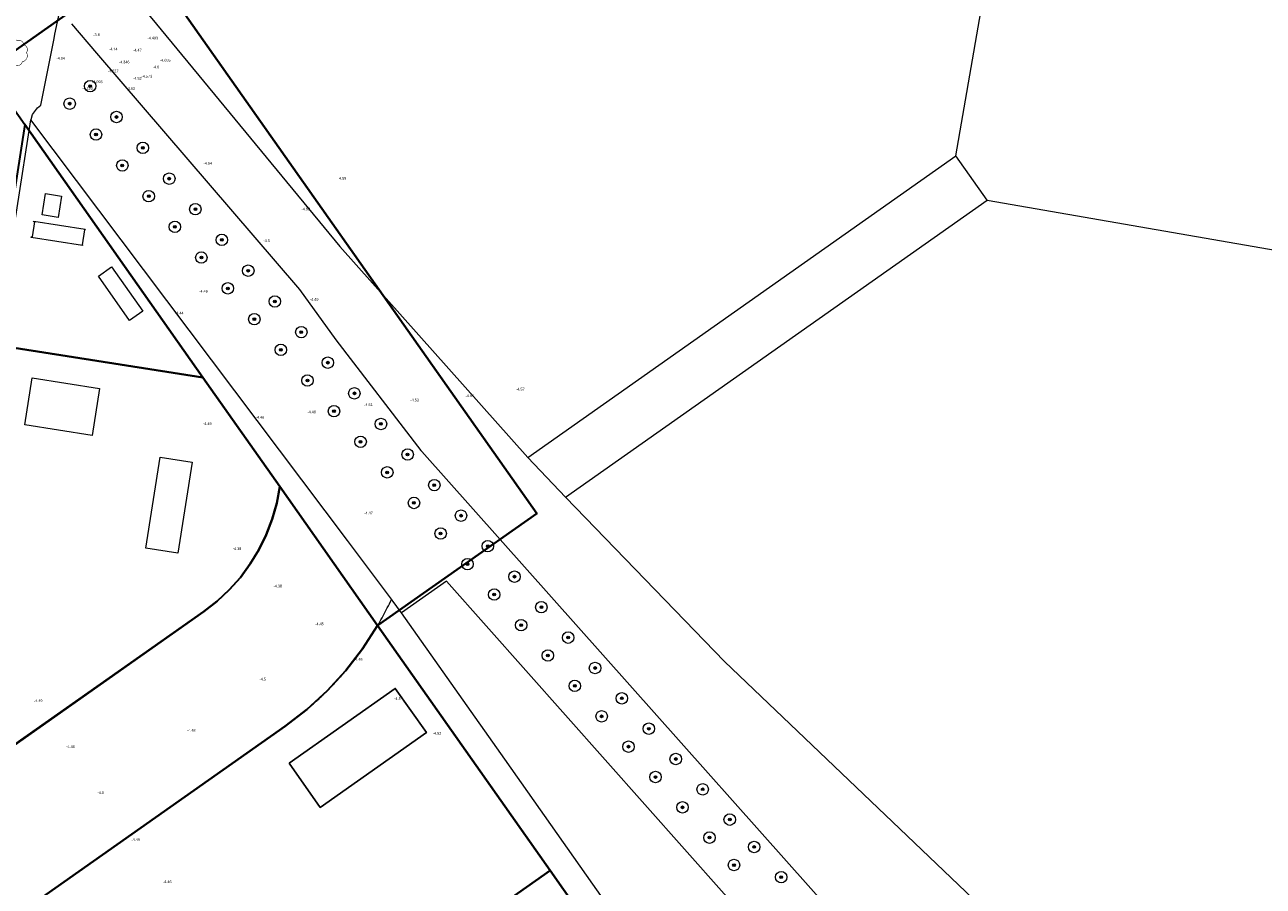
# Model space of a CAD drawing. Header units: metres. Extents: x 150385 to 171486, y 478588 to 485023.
# Tile 15 of 256: x 151798 to 152027, y 482769 to 482928. Entities that reach past the tile are written whole.
import ezdxf
from ezdxf.lldxf.tags import DXFTag

# ---------------------------------------------------------------- set-up
doc = ezdxf.new("R2010")
doc.units = ezdxf.units.M
doc.layers.add('B-WE-KG-GRENS_PERCEEL-GV', color=150, linetype='KG-PERCEEL', lineweight=30, true_color=0x007fff)
doc.layers.add('X-XX-AL-PROEFSLEUF', color=20, linetype='Continuous', lineweight=18, true_color=0xff3f00)
for name, color, linetype, lineweight in [('H5H2043', 7, 'Continuous', 0), ('t5h1909', 7, 'Continuous', 0), ('TOP-L-duiker', 7, 'Continuous', 0), ('TOP-L-topo objecten punt', 7, 'Continuous', 0), ('TOP-L-topo objecten vlak', 7, 'Continuous', 0)]:
    doc.layers.add(name, color=color, linetype=linetype, lineweight=lineweight)
doc.styles.get("Standard").update_dxf_attribs({"font": 'NLCS-ISO.ttf'})
doc.styles.add('Styledgn000', font='dgn000.shx')
tags = doc.linetypes.add('KG-PERCEEL', pattern='A,5.5,-2,["P",Standard,S=1.8,R=0,X=-0.5,Y=-0.9],-2,5.5,-2,[5,NLCS.shx,S=0.75,R=0,X=0,Y=0],-2', length=19).pattern_tags.tags
tags[6] = DXFTag(74, 10)

# ---------------------------------------------------------------- blocks, each defined once
blk = doc.blocks.new('24')
at = {"layer": 'TOP-L-topo objecten punt'}
for radius in [1.06, 0.25, 0.182, 0.115, 0.05]:
    blk.add_circle((0, 0), radius, dxfattribs=at)

msp = doc.modelspace()

# ---------------------------------------------------------------- linework, layer by layer
msp.add_lwpolyline([(151846.73, 482791.81), (151866.35, 482805.63), (151872.11, 482797.46), (151852.49, 482783.63)], close=True)
at = {"layer": 'B-WE-KG-GRENS_PERCEEL-GV', "flags": 128}
for points in [[(150859.2, 484144.34), (150878.91, 484121.42), (150885.42, 484112.2), (150886.98, 484097.2), (150973.33, 483974.96), (150987.37, 483955.29), (151007.02, 483927.78), (151014.87, 483916.8), (151017.59, 483912.99), (151039.72, 483882.01), (151050.24, 483867.28), (151060.44, 483853.28), (151062.95, 483849.84), (151092.39, 483809.43), (151115.94, 483777.1), (151125.58, 483763.88), (151144.21, 483738.3), (151233.52, 483618.53), (151372.45, 483437.31), (151388.16, 483417.23), (151416.16, 483383.23), (151425.78, 483370.79), (151434.78, 483357.62), (151442.19, 483348.17), (151444.45, 483345.31), (151446.7, 483342.46), (151448.97, 483339.61), (151447.08, 483338.29), (151455.58, 483326.9), (151459.33, 483323.82), (151461.89, 483321.72), (151463.43, 483320.53), (151464.13, 483319.99), (151465, 483319.03), (151466.82, 483317.02), (151473.51, 483308.79), (151613.37, 483137.05), (151613.54, 483136.84), (151617.5, 483131.98), (151654.6, 483086.43), (151680.58, 483055.33), (151690.63, 483042.88), (151727.22, 483000), (151758.92, 482962.27), (151770.15, 482948.85), (151775.76, 482941.21), (151779.11, 482935.24), (151787.25, 482917.3), (151789.7, 482919.02), (151790.84, 482919.82), (151817.2, 482938.41), (151809.59, 482945.89), (151798.81, 482956.48), (151777.85, 482980.47), (151674.55, 483103.26), (151577.28, 483221.76), (151522.99, 483289.3), (151499.39, 483318.66), (151490.17, 483330.12), (151483.06, 483340.21), (151474.46, 483351.93), (151471.72, 483355.57), (151469, 483359.2), (151455.3, 483373.86), (151403.36, 483439.89), (151316.71, 483553.08), (151253.25, 483635.98), (151181.74, 483731.94), (151178.11, 483737.24), (151175.95, 483740.59), (151170.04, 483749.71), (151166.85, 483754.26), (151163.6, 483758.9), (151156.35, 483767.23), (151148.38, 483777.13), (151117.11, 483820.04), (151070.93, 483883.39), (151031.08, 483939.39), (151023.58, 483949.94), (150992.33, 483993.86), (150938.91, 484070.04), (150917.97, 484099.91), (150915.82, 484103.45), (150914.64, 484106.34), (150906.83, 484128.26), (150903.29, 484125.6), (150901.34, 484128.37), (150891.62, 484143.26), (150886.57, 484152.22), (150882.14, 484160.7)], [(150859.2, 484144.34), (150878.91, 484121.42), (150885.42, 484112.2), (150886.98, 484097.2), (150973.33, 483974.96), (150987.37, 483955.29), (151007.02, 483927.78), (151014.87, 483916.8), (151017.59, 483912.99), (151039.72, 483882.01), (151050.24, 483867.28), (151060.44, 483853.28), (151062.95, 483849.84), (151092.39, 483809.43), (151115.94, 483777.1), (151125.58, 483763.88), (151144.21, 483738.3), (151233.52, 483618.53), (151372.45, 483437.31), (151388.16, 483417.23), (151416.16, 483383.23), (151425.78, 483370.79), (151434.78, 483357.62), (151442.19, 483348.17), (151444.45, 483345.31), (151446.7, 483342.46), (151448.97, 483339.61), (151447.08, 483338.29), (151455.58, 483326.9), (151459.33, 483323.82), (151461.89, 483321.72), (151463.43, 483320.53), (151464.13, 483319.99), (151465, 483319.03), (151466.82, 483317.02), (151473.51, 483308.79), (151613.37, 483137.05), (151613.54, 483136.84), (151617.5, 483131.98), (151654.6, 483086.43), (151680.58, 483055.33), (151690.63, 483042.88), (151727.22, 483000), (151758.92, 482962.27), (151770.15, 482948.85), (151775.76, 482941.21), (151779.11, 482935.24), (151787.25, 482917.3), (151789.7, 482919.02), (151790.84, 482919.82), (151817.2, 482938.41), (151809.59, 482945.89), (151798.81, 482956.48), (151777.85, 482980.47), (151674.55, 483103.26), (151577.28, 483221.76), (151522.99, 483289.3), (151490.17, 483330.12), (151483.06, 483340.21), (151474.46, 483351.93), (151471.72, 483355.57), (151469, 483359.2), (151455.3, 483373.86), (151403.36, 483439.89), (151316.71, 483553.08), (151253.25, 483635.98), (151181.74, 483731.94), (151178.11, 483737.24), (151175.95, 483740.59), (151170.04, 483749.71), (151166.85, 483754.26), (151163.6, 483758.9), (151156.35, 483767.23), (151148.38, 483777.13), (151117.11, 483820.04), (151070.93, 483883.39), (151023.58, 483949.94), (150992.33, 483993.86), (150938.91, 484070.04), (150917.97, 484099.91), (150915.82, 484103.45), (150914.64, 484106.34), (150906.83, 484128.26), (150903.29, 484125.6), (150901.34, 484128.37), (150891.62, 484143.26), (150886.57, 484152.22), (150882.14, 484160.7)], [(150859.2, 484144.34), (150878.91, 484121.42), (150885.42, 484112.2), (150886.98, 484097.2), (150973.33, 483974.96), (150987.37, 483955.29), (151007.02, 483927.78), (151014.87, 483916.8), (151017.59, 483912.99), (151039.72, 483882.01), (151050.24, 483867.28), (151060.44, 483853.28), (151062.95, 483849.84), (151092.39, 483809.43), (151115.94, 483777.1), (151125.58, 483763.88), (151144.21, 483738.3), (151233.52, 483618.54), (151348.4, 483468.66), (151372.44, 483437.3), (151388.16, 483417.24), (151413.32, 483385.06), (151413.88, 483384.35), (151448.96, 483339.61), (151447.08, 483338.29), (151455.58, 483326.9), (151459.33, 483323.82), (151461.89, 483321.72), (151463.43, 483320.53), (151464.13, 483319.99), (151465, 483319.03), (151466.82, 483317.02), (151473.51, 483308.79), (151613.37, 483137.05), (151613.54, 483136.84), (151617.5, 483131.98), (151654.6, 483086.43), (151680.58, 483055.33), (151690.63, 483042.88), (151727.22, 483000), (151758.92, 482962.27), (151770.15, 482948.85), (151775.76, 482941.21), (151779.11, 482935.24), (151787.25, 482917.3), (151789.7, 482919.02), (151790.84, 482919.82), (151817.2, 482938.41), (151809.59, 482945.89), (151798.81, 482956.48), (151777.85, 482980.47), (151674.55, 483103.26), (151636.33, 483149.83), (151577.28, 483221.76), (151522.99, 483289.3), (151499.39, 483318.66), (151490.17, 483330.12), (151483.06, 483340.21), (151474.46, 483351.93), (151471.72, 483355.57), (151469, 483359.2), (151455.3, 483373.86), (151403.36, 483439.89), (151316.71, 483553.08), (151253.25, 483635.98), (151181.74, 483731.94), (151178.11, 483737.24), (151175.95, 483740.59), (151170.04, 483749.71), (151166.85, 483754.26), (151163.6, 483758.9), (151156.35, 483767.23), (151148.38, 483777.13), (151117.11, 483820.04), (151070.93, 483883.39), (151031.08, 483939.39), (151023.58, 483949.94), (150992.33, 483993.86), (150938.91, 484070.04), (150917.97, 484099.91), (150915.82, 484103.45), (150914.64, 484106.34), (150906.83, 484128.26), (150903.29, 484125.6), (150901.34, 484128.37), (150891.62, 484143.26), (150886.57, 484152.22), (150882.14, 484160.7)], [(150859.2, 484144.34), (150878.91, 484121.42), (150885.42, 484112.2), (150886.98, 484097.2), (150973.33, 483974.96), (150987.37, 483955.29), (151007.02, 483927.78), (151014.87, 483916.8), (151017.59, 483912.99), (151039.72, 483882.01), (151050.24, 483867.28), (151060.44, 483853.28), (151062.95, 483849.84), (151092.39, 483809.43), (151115.94, 483777.1), (151125.58, 483763.88), (151144.21, 483738.3), (151233.52, 483618.53), (151372.45, 483437.31), (151388.16, 483417.23), (151416.16, 483383.23), (151425.78, 483370.79), (151434.78, 483357.62), (151442.19, 483348.17), (151444.45, 483345.31), (151446.7, 483342.46), (151448.97, 483339.61), (151447.08, 483338.29), (151455.58, 483326.9), (151459.33, 483323.82), (151461.89, 483321.72), (151463.43, 483320.53), (151464.13, 483319.99), (151465, 483319.03), (151466.82, 483317.02), (151473.51, 483308.79), (151613.37, 483137.05), (151613.54, 483136.84), (151617.5, 483131.98), (151654.6, 483086.43), (151680.58, 483055.33), (151690.63, 483042.88), (151727.22, 483000), (151758.92, 482962.27), (151770.15, 482948.85), (151775.76, 482941.21), (151779.11, 482935.24), (151787.25, 482917.3), (151789.7, 482919.02), (151790.84, 482919.82), (151817.2, 482938.41), (151809.59, 482945.89), (151798.81, 482956.48), (151777.85, 482980.47), (151674.55, 483103.26), (151577.28, 483221.76), (151522.99, 483289.3), (151499.39, 483318.66), (151490.17, 483330.12), (151483.06, 483340.21), (151474.46, 483351.93), (151471.72, 483355.57), (151469, 483359.2), (151455.3, 483373.86), (151403.36, 483439.89), (151316.71, 483553.08), (151253.25, 483635.98), (151181.74, 483731.94), (151178.11, 483737.24), (151175.95, 483740.59), (151170.04, 483749.71), (151166.85, 483754.26), (151163.6, 483758.9), (151156.35, 483767.23), (151148.38, 483777.13), (151117.11, 483820.04), (151070.93, 483883.39), (151031.08, 483939.39), (151023.58, 483949.94), (150992.33, 483993.86), (150938.91, 484070.04), (150917.97, 484099.91), (150915.82, 484103.45), (150914.64, 484106.34), (150906.83, 484128.26), (150903.29, 484125.6), (150901.34, 484128.37), (150891.62, 484143.26), (150886.57, 484152.22), (150882.14, 484160.7)], [(150859.2, 484144.34), (150878.91, 484121.42), (150885.42, 484112.2), (150886.98, 484097.2), (150973.33, 483974.96), (150987.37, 483955.29), (151007.02, 483927.78), (151014.87, 483916.8), (151017.59, 483912.99), (151039.72, 483882.01), (151050.24, 483867.28), (151060.44, 483853.28), (151062.95, 483849.84), (151092.39, 483809.43), (151115.94, 483777.1), (151125.58, 483763.88), (151144.21, 483738.3), (151233.52, 483618.53), (151372.45, 483437.31), (151388.16, 483417.23), (151416.16, 483383.23), (151425.78, 483370.79), (151434.78, 483357.62), (151442.19, 483348.17), (151444.45, 483345.31), (151446.7, 483342.46), (151448.97, 483339.61), (151447.08, 483338.29), (151455.58, 483326.9), (151459.33, 483323.82), (151461.89, 483321.72), (151463.43, 483320.53), (151464.13, 483319.99), (151465, 483319.03), (151466.82, 483317.02), (151473.51, 483308.79), (151613.37, 483137.05), (151613.54, 483136.84), (151617.5, 483131.98), (151654.6, 483086.43), (151680.58, 483055.33), (151690.63, 483042.88), (151727.22, 483000), (151758.92, 482962.27), (151770.15, 482948.85), (151775.76, 482941.21), (151779.11, 482935.24), (151787.25, 482917.3), (151789.7, 482919.02), (151790.84, 482919.82), (151817.2, 482938.41), (151809.59, 482945.89), (151798.81, 482956.48), (151777.85, 482980.47), (151674.55, 483103.26), (151577.28, 483221.76), (151522.99, 483289.3), (151490.17, 483330.12), (151483.06, 483340.21), (151474.46, 483351.93), (151471.72, 483355.57), (151469, 483359.2), (151455.3, 483373.86), (151403.36, 483439.89), (151316.71, 483553.08), (151253.25, 483635.98), (151181.74, 483731.94), (151178.11, 483737.24), (151175.95, 483740.59), (151170.04, 483749.71), (151166.85, 483754.26), (151163.6, 483758.9), (151156.35, 483767.23), (151148.38, 483777.13), (151117.11, 483820.04), (151070.93, 483883.39), (151023.58, 483949.94), (150992.33, 483993.86), (150938.91, 484070.04), (150917.97, 484099.91), (150915.82, 484103.45), (150914.64, 484106.34), (150906.83, 484128.26), (150903.29, 484125.6), (150901.34, 484128.37), (150891.62, 484143.26), (150886.57, 484152.22), (150882.14, 484160.7)], [(151845, 482842.91), (151863.09, 482817.22), (151894.96, 482771.96), (151909.35, 482751.52), (151937.96, 482710.9), (151966.75, 482670.02), (151993.05, 482632.66), (152024.65, 482587.8), (152025.93, 482585.97), (152246, 482741.02), (152246.36, 482741.28), (152248.58, 482786.83), (152250.22, 482847.92), (152249.92, 482921.66), (152248.22, 482980.77), (152247.55, 482994.26), (152249.04, 482994.29), (152248.79, 483000.78), (152245.91, 483050.19), (152244.08, 483071.96), (152242.62, 483071.75), (152240.41, 483098.45), (152232.83, 483171.83), (152225.44, 483226.2), (152221.08, 483223.12), (151817.2, 482938.41), (151790.84, 482919.82), (151797.87, 482909.83), (151830.78, 482863.1)], [(151797.87, 482909.83), (151830.78, 482863.1), (151845, 482842.91), (151863.09, 482817.22), (151894.96, 482771.96), (151909.35, 482751.52), (152025.93, 482585.97), (152246, 482741.02), (152246.36, 482741.28), (152248.58, 482786.83), (152250.22, 482847.92), (152249.92, 482921.66), (152248.22, 482980.77), (152247.55, 482994.26), (152249.04, 482994.29), (152248.79, 483000.78), (152245.91, 483050.19), (152244.08, 483071.96), (152242.62, 483071.75), (152240.41, 483098.45), (152232.83, 483171.83), (152225.44, 483226.2), (152221.08, 483223.12), (151817.2, 482938.41), (151790.84, 482919.82)], [(151845, 482842.91), (151863.09, 482817.22), (151894.96, 482771.96), (151909.35, 482751.52), (151937.96, 482710.9), (151966.75, 482670.02), (151993.05, 482632.66), (152024.65, 482587.8), (152025.93, 482585.97), (152246, 482741.02), (152246.36, 482741.28), (152248.58, 482786.83), (152250.22, 482847.92), (152249.92, 482921.66), (152248.22, 482980.77), (152247.55, 482994.26), (152249.04, 482994.29), (152248.79, 483000.78), (152245.91, 483050.19), (152244.08, 483071.96), (152242.62, 483071.75), (152240.41, 483098.45), (152232.83, 483171.83), (152225.44, 483226.2), (152221.08, 483223.12), (151817.2, 482938.41), (151790.84, 482919.82), (151797.87, 482909.83), (151830.78, 482863.1)], [(151797.87, 482909.83), (151830.78, 482863.1), (151845, 482842.91), (151863.09, 482817.22), (151894.96, 482771.96), (151909.35, 482751.52), (152025.93, 482585.97), (152246, 482741.02), (152246.36, 482741.28), (152248.58, 482786.83), (152250.22, 482847.92), (152249.92, 482921.66), (152248.22, 482980.77), (152247.55, 482994.26), (152249.04, 482994.29), (152248.79, 483000.78), (152245.91, 483050.19), (152244.08, 483071.96), (152242.62, 483071.75), (152240.41, 483098.45), (152232.83, 483171.83), (152225.44, 483226.2), (152221.08, 483223.12), (151817.2, 482938.41), (151790.84, 482919.82)], [(151863.09, 482817.22), (151894.96, 482771.96), (151909.35, 482751.52), (151937.96, 482710.9), (151966.75, 482670.02), (151993.05, 482632.66), (152024.65, 482587.8), (152025.93, 482585.97), (152246, 482741.02), (152246.36, 482741.28), (152248.58, 482786.83), (152250.22, 482847.92), (152249.92, 482921.66), (152248.22, 482980.77), (152247.55, 482994.26), (152249.04, 482994.29), (152248.79, 483000.78), (152245.91, 483050.19), (152244.08, 483071.96), (152242.62, 483071.75), (152240.41, 483098.45), (152232.83, 483171.83), (152225.44, 483226.2), (152221.08, 483223.12), (151820.24, 482940.55), (151892.51, 482837.93)], [(151845, 482842.91), (151863.09, 482817.22), (151892.51, 482837.93), (151820.24, 482940.55), (151817.2, 482938.41), (151790.84, 482919.82), (151797.87, 482909.83), (151830.78, 482863.1)], [(151797.87, 482909.83), (151791.52, 482869.26), (151830.78, 482863.1)], [(151797.87, 482909.83), (151791.52, 482869.26), (151830.78, 482863.1)], [(151797.87, 482909.83), (151791.52, 482869.26), (151830.78, 482863.1)], [(151797.87, 482909.83), (151791.52, 482869.26), (151830.78, 482863.1)], [(151797.87, 482909.83), (151791.52, 482869.26), (151830.78, 482863.1)], [(151796.13, 482795.29), (151831, 482819.86), (151833.43, 482821.75), (151835.68, 482823.85), (151837.74, 482826.15), (151839.57, 482828.63), (151841.17, 482831.26), (151842.52, 482834.03), (151843.62, 482836.91), (151844.44, 482839.88), (151845, 482842.91), (151830.78, 482863.1), (151791.52, 482869.26), (151787.81, 482845.61), (151786.99, 482840.42), (151782.8, 482841.08)], [(151796.13, 482795.29), (151831, 482819.86), (151833.43, 482821.75), (151835.68, 482823.85), (151837.74, 482826.15), (151839.57, 482828.63), (151841.17, 482831.26), (151842.52, 482834.03), (151843.62, 482836.91), (151844.44, 482839.88), (151845, 482842.91), (151830.78, 482863.1), (151791.52, 482869.26), (151787.81, 482845.61), (151786.99, 482840.42), (151782.8, 482841.08)], [(151796.13, 482795.29), (151831, 482819.86), (151833.43, 482821.75), (151835.68, 482823.85), (151837.74, 482826.15), (151839.57, 482828.63), (151841.17, 482831.26), (151842.52, 482834.03), (151843.62, 482836.91), (151844.44, 482839.88), (151845, 482842.91), (151830.78, 482863.1), (151791.52, 482869.26), (151787.81, 482845.61), (151786.99, 482840.42), (151782.8, 482841.08)], [(151829.57, 482725.88), (151894.96, 482771.96), (151863.09, 482817.22), (151860.33, 482812.94), (151857.21, 482808.91), (151853.76, 482805.16), (151850.01, 482801.72), (151845.98, 482798.61), (151800.78, 482766.76)], [(151829.57, 482725.88), (151894.96, 482771.96), (151863.09, 482817.22), (151860.33, 482812.94), (151857.21, 482808.91), (151853.76, 482805.16), (151850.01, 482801.72), (151845.98, 482798.61), (151800.78, 482766.76)], [(151829.57, 482725.88), (151894.96, 482771.96), (151863.09, 482817.22), (151860.33, 482812.94), (151857.21, 482808.91), (151853.76, 482805.16), (151850.01, 482801.72), (151845.98, 482798.61), (151800.78, 482766.76)], [(151829.57, 482725.88), (151894.96, 482771.96), (151863.09, 482817.22), (151860.33, 482812.94), (151857.21, 482808.91), (151853.76, 482805.16), (151850.01, 482801.72), (151845.98, 482798.61), (151800.78, 482766.76)], [(151829.57, 482725.88), (151894.96, 482771.96), (151863.09, 482817.22), (151860.33, 482812.94), (151857.21, 482808.91), (151853.76, 482805.16), (151850.01, 482801.72), (151845.98, 482798.61), (151800.78, 482766.76)], [(151829.57, 482725.88), (151843.96, 482705.43), (151909.35, 482751.52), (151894.96, 482771.96)], [(151829.57, 482725.88), (151843.96, 482705.43), (151909.35, 482751.52), (151894.96, 482771.96)], [(151829.57, 482725.88), (151843.96, 482705.43), (151909.35, 482751.52), (151894.96, 482771.96)], [(151829.57, 482725.88), (151843.96, 482705.43), (151909.35, 482751.52), (151894.96, 482771.96)], [(151829.57, 482725.88), (151843.96, 482705.43), (151909.35, 482751.52), (151894.96, 482771.96)]]:
    msp.add_lwpolyline(points, close=True, dxfattribs=at)
at = {"layer": 'B-WE-KG-GRENS_PERCEEL-GV'}
msp.add_lwpolyline([(151781.99, 482785.32), (151831, 482819.86), (151833.43, 482821.75), (151835.68, 482823.85), (151837.74, 482826.15), (151839.57, 482828.63), (151841.17, 482831.26), (151842.52, 482834.03), (151843.62, 482836.91), (151844.44, 482839.88), (151845, 482842.91), (151830.78, 482863.1), (151791.52, 482869.26)], dxfattribs=at)
msp.add_lwpolyline([(151781.99, 482785.32), (151831, 482819.86), (151833.43, 482821.75), (151835.68, 482823.85), (151837.74, 482826.15), (151839.57, 482828.63), (151841.17, 482831.26), (151842.52, 482834.03), (151843.62, 482836.91), (151844.44, 482839.88), (151845, 482842.91), (151830.78, 482863.1), (151791.52, 482869.26)], dxfattribs=at)
at = {"layer": 'B-WE-KG-GRENS_PERCEEL-GV', "flags": 128}
for points in [[(151713.05, 482455.03), (151738.03, 482473.18), (151739.88, 482474.57), (151741.67, 482476.04), (151743.41, 482477.58), (151747.01, 482481.2), (151750.3, 482485.11), (151753.23, 482489.28), (151755.81, 482493.7), (151757.99, 482498.31), (151759.78, 482503.1), (151761.15, 482508.02), (151762.09, 482513.04), (151762.54, 482517.08), (151762.71, 482521.14), (151762.6, 482525.21), (151761.75, 482597.44), (151767.91, 482669.41), (151781.01, 482740.45), (151782.01, 482743.95), (151783.32, 482747.35), (151784.92, 482750.61), (151786.82, 482753.72), (151789, 482756.64), (151791.42, 482759.36), (151794.09, 482761.84), (151796.97, 482764.07), (151800.37, 482766.47), (151800.78, 482766.76), (151845.98, 482798.61), (151850.01, 482801.72), (151853.76, 482805.16), (151857.21, 482808.91), (151860.33, 482812.94), (151863.09, 482817.22), (151845, 482842.91), (151844.44, 482839.88), (151843.62, 482836.91), (151842.52, 482834.03), (151841.17, 482831.26), (151839.57, 482828.63), (151837.74, 482826.15), (151835.68, 482823.85), (151833.43, 482821.75), (151831, 482819.86), (151781.99, 482785.32), (151777.25, 482781.65), (151772.86, 482777.56), (151768.86, 482773.09), (151765.28, 482768.27), (151762.15, 482763.15), (151759.5, 482757.77), (151757.34, 482752.17), (151755.7, 482746.4), (151742.14, 482672.88), (151735.77, 482598.4), (151736.65, 482523.64), (151736.69, 482520.56), (151736.46, 482517.48), (151735.94, 482514.44), (151735.15, 482511.46), (151734.09, 482508.56), (151732.78, 482505.77), (151731.21, 482503.11), (151729.41, 482500.6), (151727.39, 482498.27), (151725.16, 482496.14), (151722.75, 482494.21), (151697.47, 482475.85)], [(151713.05, 482455.03), (151738.03, 482473.18), (151739.88, 482474.57), (151741.67, 482476.04), (151743.41, 482477.58), (151747.01, 482481.2), (151750.3, 482485.11), (151753.23, 482489.28), (151755.81, 482493.7), (151757.99, 482498.31), (151759.78, 482503.1), (151761.15, 482508.02), (151762.09, 482513.04), (151762.54, 482517.08), (151762.71, 482521.14), (151762.6, 482525.21), (151761.75, 482597.44), (151767.91, 482669.41), (151781.01, 482740.45), (151782.01, 482743.95), (151783.32, 482747.35), (151784.92, 482750.61), (151786.82, 482753.72), (151789, 482756.64), (151791.42, 482759.36), (151794.09, 482761.84), (151796.97, 482764.07), (151800.37, 482766.47), (151800.78, 482766.76), (151845.98, 482798.61), (151850.01, 482801.72), (151853.76, 482805.16), (151857.21, 482808.91), (151860.33, 482812.94), (151863.09, 482817.22), (151845, 482842.91), (151844.44, 482839.88), (151843.62, 482836.91), (151842.52, 482834.03), (151841.17, 482831.26), (151839.57, 482828.63), (151837.74, 482826.15), (151835.68, 482823.85), (151833.43, 482821.75), (151831, 482819.86), (151781.99, 482785.32), (151777.25, 482781.65), (151772.86, 482777.56), (151768.86, 482773.09), (151765.28, 482768.27), (151762.15, 482763.15), (151759.5, 482757.77), (151757.34, 482752.17), (151755.7, 482746.4), (151742.14, 482672.88), (151735.77, 482598.4), (151736.65, 482523.64), (151736.69, 482520.56), (151736.46, 482517.48), (151735.94, 482514.44), (151735.15, 482511.46), (151734.09, 482508.56), (151732.78, 482505.77), (151731.21, 482503.11), (151729.41, 482500.6), (151727.39, 482498.27), (151725.16, 482496.14), (151722.75, 482494.21), (151697.47, 482475.85)], [(151713.05, 482455.03), (151738.03, 482473.18), (151739.88, 482474.57), (151741.67, 482476.04), (151743.41, 482477.58), (151747.01, 482481.2), (151750.3, 482485.11), (151753.23, 482489.28), (151755.81, 482493.7), (151757.99, 482498.31), (151759.78, 482503.1), (151761.15, 482508.02), (151762.09, 482513.04), (151762.54, 482517.08), (151762.71, 482521.14), (151762.6, 482525.21), (151761.75, 482597.44), (151767.91, 482669.41), (151781.01, 482740.45), (151782.01, 482743.95), (151783.32, 482747.35), (151784.92, 482750.61), (151786.82, 482753.72), (151789, 482756.64), (151791.42, 482759.36), (151794.09, 482761.84), (151796.97, 482764.07), (151800.37, 482766.47), (151800.78, 482766.76), (151845.98, 482798.61), (151850.01, 482801.72), (151853.76, 482805.16), (151857.21, 482808.91), (151860.33, 482812.94), (151863.09, 482817.22), (151845, 482842.91), (151844.44, 482839.88), (151843.62, 482836.91), (151842.52, 482834.03), (151841.17, 482831.26), (151839.57, 482828.63), (151837.74, 482826.15), (151835.68, 482823.85), (151833.43, 482821.75), (151831, 482819.86), (151796.13, 482795.29)], [(151713.05, 482455.03), (151738.03, 482473.18), (151739.88, 482474.57), (151741.67, 482476.04), (151743.41, 482477.58), (151747.01, 482481.2), (151750.3, 482485.11), (151753.23, 482489.28), (151755.81, 482493.7), (151757.99, 482498.31), (151759.78, 482503.1), (151761.15, 482508.02), (151762.09, 482513.04), (151762.54, 482517.08), (151762.71, 482521.14), (151762.6, 482525.21), (151761.75, 482597.44), (151767.91, 482669.41), (151781.01, 482740.45), (151782.01, 482743.95), (151783.32, 482747.35), (151784.92, 482750.61), (151786.82, 482753.72), (151789, 482756.64), (151791.42, 482759.36), (151794.09, 482761.84), (151796.97, 482764.07), (151800.37, 482766.47), (151800.78, 482766.76), (151845.98, 482798.61), (151850.01, 482801.72), (151853.76, 482805.16), (151857.21, 482808.91), (151860.33, 482812.94), (151863.09, 482817.22), (151845, 482842.91), (151844.44, 482839.88), (151843.62, 482836.91), (151842.52, 482834.03), (151841.17, 482831.26), (151839.57, 482828.63), (151837.74, 482826.15), (151835.68, 482823.85), (151833.43, 482821.75), (151831, 482819.86), (151796.13, 482795.29)], [(151713.05, 482455.03), (151738.03, 482473.18), (151739.88, 482474.57), (151741.67, 482476.04), (151743.41, 482477.58), (151747.01, 482481.2), (151750.3, 482485.11), (151753.23, 482489.28), (151755.81, 482493.7), (151757.99, 482498.31), (151759.78, 482503.1), (151761.15, 482508.02), (151762.09, 482513.04), (151762.54, 482517.08), (151762.71, 482521.14), (151762.6, 482525.21), (151761.75, 482597.44), (151767.91, 482669.41), (151781.01, 482740.45), (151782.01, 482743.95), (151783.32, 482747.35), (151784.92, 482750.61), (151786.82, 482753.72), (151789, 482756.64), (151791.42, 482759.36), (151794.09, 482761.84), (151796.97, 482764.07), (151800.37, 482766.47), (151800.78, 482766.76), (151845.98, 482798.61), (151850.01, 482801.72), (151853.76, 482805.16), (151857.21, 482808.91), (151860.33, 482812.94), (151863.09, 482817.22), (151845, 482842.91), (151844.44, 482839.88), (151843.62, 482836.91), (151842.52, 482834.03), (151841.17, 482831.26), (151839.57, 482828.63), (151837.74, 482826.15), (151835.68, 482823.85), (151833.43, 482821.75), (151831, 482819.86), (151796.13, 482795.29)]]:
    msp.add_lwpolyline(points, dxfattribs=at)
at = {"layer": 'TOP-L-duiker', "color": 7, "linetype": 'Continuous', "lineweight": 0, "flags": 128}
msp.add_lwpolyline([(151790.1, 482919.32), (151815.8, 482937.51)], dxfattribs=at)
at = {"layer": 'TOP-L-topo objecten vlak', "color": 7, "linetype": 'Continuous', "lineweight": 18, "flags": 128}
for points in [[(151969.97, 482904.05), (151980, 482961.98), (151953.66, 482999.37), (151924.1, 483004.49)], [(151799.02, 482910.71), (151799.04, 482910.8), (151799.3, 482911.73), (151800.23, 482912.93), (151800.84, 482913.45), (151803.3, 482925.74), (151803.46, 482926.55), (151804.09, 482929.71), (151804.35, 482931.02)], [(151820.17, 482930.88), (151856.14, 482887.3), (151890.85, 482848.29)], [(151806.53, 482928.47), (151811.17, 482923.03), (151848.68, 482879.35), (151855.4, 482870.02), (151871.1, 482849.59), (151871.27, 482849.39), (151981.6, 482725.47), (152073, 482626.63), (152105.63, 482650.99)], [(151788.83, 482845.65), (151799.02, 482910.71)], [(151865.65, 482822.09), (151857.5, 482832.94), (151799.02, 482910.71)], [(151890.85, 482848.29), (151969.97, 482904.05)], [(151975.73, 482895.87), (151969.97, 482904.05)], [(151897.79, 482840.94), (151975.73, 482895.87)], [(151975.73, 482895.87), (152029.32, 482886.59)], [(151897.79, 482840.94), (151890.85, 482848.29)], [(152105.63, 482650.99), (152073.18, 482677.23), (152006.91, 482734.51), (151927.23, 482810.59), (151897.79, 482840.94)], [(152025.86, 482594.76), (152062.29, 482620.44), (152010.54, 482675.84), (151941.81, 482751.16), (151875.81, 482825.45), (151867.52, 482819.61)], [(151863.09, 482817.22), (151863.3, 482817.58), (151863.51, 482817.94), (151863.71, 482818.31), (151863.92, 482818.67), (151864.12, 482819.04), (151864.32, 482819.41), (151864.51, 482819.78), (151864.7, 482820.15), (151864.89, 482820.53), (151865.08, 482820.9), (151865.27, 482821.28), (151865.45, 482821.66), (151865.63, 482822.03), (151865.65, 482822.09)], [(151867.52, 482819.61), (151865.8, 482821.9), (151865.65, 482822.09)], [(152025.86, 482594.76), (151886.6, 482792.52), (151867.52, 482819.61)], [(151863.09, 482817.22), (151894.96, 482771.96), (151909.35, 482751.52), (151907.34, 482750.11), (151929.64, 482718.41), (152020.21, 482589.65), (151782.96, 482422.22)], [(151800.37, 482766.47), (151809.56, 482772.95), (151845.98, 482798.61), (151846.14, 482798.73), (151846.3, 482798.84), (151846.47, 482798.96), (151846.63, 482799.08), (151846.79, 482799.2), (151846.95, 482799.32), (151847.11, 482799.43), (151847.27, 482799.55), (151847.43, 482799.67), (151847.6, 482799.79), (151847.76, 482799.91), (151847.92, 482800.04), (151848.07, 482800.16), (151848.23, 482800.28), (151848.39, 482800.41), (151848.55, 482800.53), (151848.7, 482800.65), (151848.86, 482800.78), (151849.02, 482800.91), (151849.17, 482801.03), (151849.33, 482801.16), (151849.48, 482801.28), (151849.64, 482801.41), (151849.8, 482801.54), (151849.95, 482801.67), (151850.1, 482801.8), (151850.26, 482801.93), (151850.41, 482802.06), (151850.56, 482802.19), (151850.71, 482802.32), (151850.86, 482802.45), (151851.01, 482802.58), (151851.16, 482802.72), (151851.31, 482802.85), (151851.46, 482802.98), (151851.61, 482803.12), (151851.76, 482803.25), (151851.91, 482803.39), (151852.06, 482803.52), (151852.2, 482803.66), (151852.35, 482803.8), (151852.5, 482803.93), (151852.64, 482804.07), (151852.79, 482804.21), (151852.93, 482804.35), (151853.08, 482804.49), (151853.22, 482804.63), (151853.36, 482804.77), (151853.51, 482804.91), (151853.65, 482805.05), (151853.79, 482805.19), (151853.93, 482805.33), (151854.08, 482805.47), (151854.22, 482805.62), (151854.36, 482805.76), (151854.5, 482805.9), (151854.64, 482806.05), (151854.77, 482806.19), (151854.91, 482806.34), (151855.05, 482806.48), (151855.19, 482806.63), (151855.32, 482806.78), (151855.46, 482806.92), (151855.6, 482807.07), (151855.73, 482807.22), (151855.87, 482807.37), (151856, 482807.52), (151856.13, 482807.67), (151856.27, 482807.82), (151856.4, 482807.97), (151856.53, 482808.12), (151856.66, 482808.27), (151856.8, 482808.42), (151856.93, 482808.57), (151857.06, 482808.73), (151857.19, 482808.88), (151857.32, 482809.03), (151857.44, 482809.19), (151857.57, 482809.34), (151857.7, 482809.49), (151857.83, 482809.65), (151857.95, 482809.8), (151858.08, 482809.96), (151858.21, 482810.12), (151858.33, 482810.28), (151858.45, 482810.43), (151858.58, 482810.59), (151858.7, 482810.75), (151858.83, 482810.91), (151858.95, 482811.07), (151859.07, 482811.22), (151859.19, 482811.38), (151859.31, 482811.54), (151859.43, 482811.71), (151859.55, 482811.86), (151859.67, 482812.03), (151859.79, 482812.19), (151859.91, 482812.35), (151860.02, 482812.51), (151860.14, 482812.68), (151860.26, 482812.84), (151860.38, 482813), (151860.49, 482813.17), (151860.61, 482813.33), (151860.72, 482813.5), (151860.83, 482813.66), (151860.95, 482813.83), (151861.06, 482813.99), (151861.17, 482814.16), (151861.28, 482814.33), (151861.39, 482814.49), (151861.5, 482814.66), (151861.61, 482814.83), (151861.71, 482814.98), (151861.72, 482815), (151861.83, 482815.17), (151861.94, 482815.33), (151862.05, 482815.5), (151862.15, 482815.67), (151862.26, 482815.84), (151862.37, 482816.01), (151862.47, 482816.18), (151862.58, 482816.36), (151862.68, 482816.53), (151862.78, 482816.7), (151862.89, 482816.87), (151862.99, 482817.04), (151863.09, 482817.22)]]:
    msp.add_lwpolyline(points, dxfattribs=at)
at = {"layer": 'TOP-L-topo objecten vlak', "lineweight": 18, "flags": 128}
msp.add_lwpolyline([(151801.7, 482897.08), (151804.66, 482896.62), (151804.04, 482892.67), (151801.08, 482893.13), (151801.7, 482897.08)], dxfattribs=at)
for points in [[(151808.55, 482887.47), (151799.06, 482888.96), (151799.09, 482889.1), (151799.31, 482889.06), (151799.75, 482891.83), (151799.52, 482891.87), (151799.54, 482892.01), (151809.03, 482890.52), (151809, 482890.38), (151808.9, 482890.39), (151808.47, 482887.63), (151808.57, 482887.61), (151808.55, 482887.47)], [(151813.94, 482883.54), (151819.7, 482875.36), (151817.24, 482873.64), (151811.49, 482881.81)], [(151799.25, 482863), (151811.7, 482861.05), (151810.35, 482852.36), (151797.89, 482854.31)], [(151822.88, 482848.36), (151828.81, 482847.43), (151826.18, 482830.64), (151820.25, 482831.57)]]:
    msp.add_lwpolyline(points, close=True, dxfattribs=at)
at = {"layer": 'X-XX-AL-PROEFSLEUF', "const_width": 0.1, "flags": 128}
msp.add_lwpolyline([(151798.2, 482923.14, 0.520567), (151797.7, 482924.56, 0.520567), (151796.43, 482925.35, 0.520567), (151794.94, 482925.16, 0.520567), (151793.9, 482924.08, 0.520567), (151793.76, 482922.59, 0.520567), (151794.59, 482921.34, 0.520567), (151796.02, 482920.89, 0.520567), (151797.42, 482921.44, 0.520567)], format="xyb", close=True, dxfattribs=at)

# ---------------------------------------------------------------- block references
at = {"layer": 'TOP-L-topo objecten punt'}
for p in [(151809.98, 482916.95), (151806.18, 482913.7), (151814.84, 482911.24), (151811.05, 482907.99), (151819.71, 482905.54), (151815.91, 482902.29), (151824.59, 482899.84), (151820.79, 482896.59), (151829.41, 482894.21), (151825.63, 482890.94), (151834.3, 482888.52), (151830.52, 482885.25), (151839.19, 482882.83), (151835.41, 482879.56), (151844.09, 482877.15), (151840.31, 482873.88), (151848.99, 482871.48), (151845.21, 482868.21), (151853.88, 482865.83), (151850.12, 482862.54), (151858.8, 482860.16), (151855.03, 482856.87), (151863.71, 482854.5), (151859.95, 482851.21), (151868.64, 482848.85), (151864.88, 482845.55), (151873.57, 482843.2), (151869.81, 482839.9), (151878.51, 482837.55), (151874.74, 482834.26), (151883.45, 482831.9), (151879.71, 482828.59), (151888.4, 482826.27), (151884.65, 482822.96), (151893.36, 482820.64), (151889.61, 482817.32), (151898.31, 482815.01), (151894.57, 482811.7), (151903.28, 482809.39), (151899.53, 482806.08), (151908.23, 482803.79), (151904.5, 482800.46), (151913.21, 482798.17), (151909.48, 482794.85), (151918.19, 482792.57), (151914.46, 482789.24), (151923.17, 482786.97), (151919.44, 482783.64), (151928.17, 482781.37), (151924.44, 482778.04), (151932.68, 482776.31), (151928.96, 482772.97), (151937.69, 482770.73)]:
    msp.add_blockref('24', p, dxfattribs=at)

# ---------------------------------------------------------------- texts
at = {"layer": 'H5H2043', "color": 1, "true_color": 0xff0000, "char_height": 0.5, "attachment_point": 7, "line_spacing_factor": 0.8, "style": 'Styledgn000'}
for s, insert in [('{\\C1; -4.493}', (151820.38, 482925.6)), ('{\\C1; -4.47}', (151817.71, 482923.34)), ('{\\C1; -4.227}', (151813.05, 482919.48)), ('{\\C1; -4.346}', (151815.09, 482921.15)), ('{\\C1; -4.6}', (151821.34, 482920.22)), ('{\\C1; -4.655}', (151822.67, 482921.48)), ('{\\C1; -4.093}', (151810.1, 482917.49)), ('{\\C1; -4.573}', (151819.27, 482918.52)), ('{\\C1; -4.153}', (151808.3, 482916.29)), ('{\\C1; -4.52}', (151816.5, 482916.25))]:
    msp.add_mtext(s, dxfattribs=dict(at, insert=insert))
at = {"layer": 't5h1909', "color": 7, "char_height": 0.5, "attachment_point": 7, "line_spacing_factor": 0.8, "style": 'Styledgn000'}
for s, insert in [('-3.8 ', (151810.55, 482926.18)), ('-4.04', (151803.73, 482921.83)), ('-4.14', (151813.45, 482923.53)), ('-4.52', (151817.91, 482918.12)), ('-4.54', (151830.92, 482902.43)), ('-4.59', (151855.74, 482899.64)), ('-4.59', (151849.04, 482893.99)), ('-4.5 ', (151841.98, 482888.14)), ('-4.49', (151830.12, 482878.76)), ('-4.49', (151850.58, 482877.26)), ('-4.44', (151825.65, 482874.74)), ('-4.57', (151888.69, 482860.67)), ('-4.51', (151860.61, 482857.8)), ('-4.53', (151869.14, 482858.66)), ('-4.61', (151879.33, 482859.45)), ('-4.46', (151840.57, 482855.48)), ('-4.48', (151850.11, 482856.47)), ('-4.49', (151830.83, 482854.3)), ('-4.47', (151860.62, 482837.78)), ('-4.38', (151836.33, 482831.19)), ('-4.38', (151843.85, 482824.29)), ('-4.45', (151851.57, 482817.3)), ('-4.46', (151858.72, 482810.72)), ('-4.5 ', (151841.25, 482807.07)), ('-4.49', (151799.58, 482803.08)), ('-4.5 ', (151866.17, 482803.5)), ('-4.48', (151827.86, 482797.6)), ('-4.52', (151873.3, 482797.06)), ('-4.48', (151805.56, 482794.61)), ('-4.5 ', (151811.33, 482786.11)), ('-4.49', (151817.58, 482777.39)), ('-4.46', (151823.43, 482769.62))]:
    msp.add_mtext(s, dxfattribs=dict(at, insert=insert))

doc.saveas('drawing.dxf')
